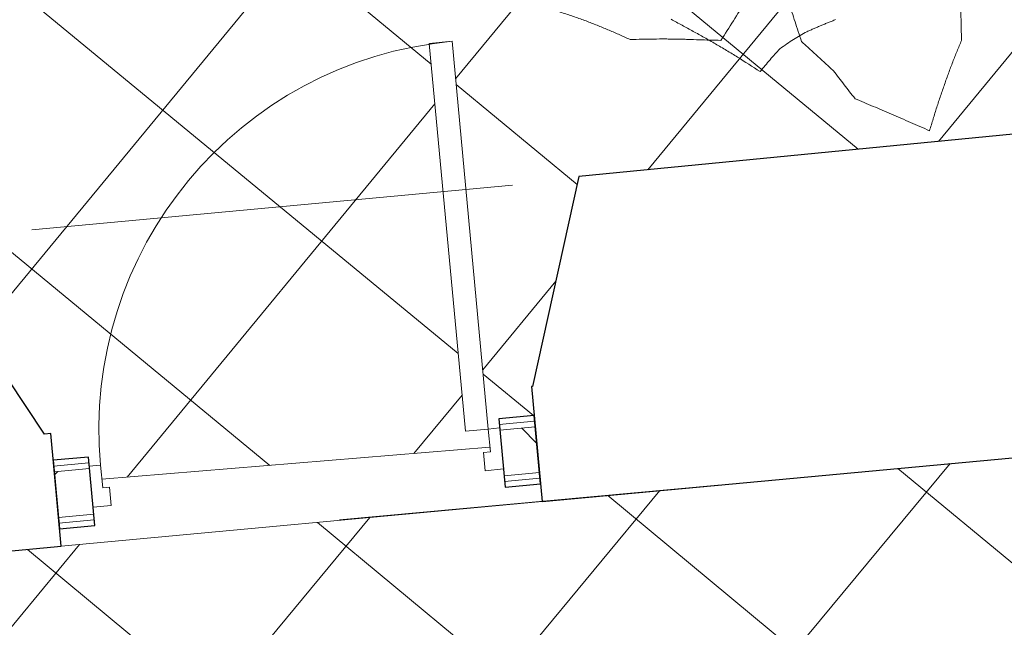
# Model space of a CAD drawing. Header units: millimetres. Extents: x 853417 to 929373, y -433185 to -369260.
# Tile 107 of 228: x 911211 to 913361, y -408606 to -407280. Entities that reach past the tile are written whole.
import ezdxf

# ---------------------------------------------------------------- set-up
doc = ezdxf.new("R2010")
doc.units = ezdxf.units.MM
for name, color, linetype, lineweight in [('I-FURN', 7, 'Continuous', 9), ('KOKO-DOOR', 7, 'Continuous', 9), ('KOKO-FLOR', 7, 'Continuous', 9), ('KOKO-FLOR-PATT', 7, 'Continuous', 9), ('KOKO-WALL', 7, 'Continuous', 9), ('KOKO-WALL-PATT', 7, 'Continuous', 25), ('KOKO_WALL', 7, 'Continuous', 9)]:
    doc.layers.add(name, color=color, linetype=linetype, lineweight=lineweight)

# ---------------------------------------------------------------- blocks, each defined once
blk = doc.blocks.new('Furniture_Interior-Artwork-Decoration_Gotessons_Areca-Palm  - Default-1583015-1 korrus_SA_kunstihanke plaan')
at = {"layer": 'I-FURN'}
for points, knots in [([(-266.6, 544.1), (-269.8, 535.6), (-274.6, 523), (-281.3, 506.4), (-286.4, 494.2), (-291.6, 482), (-297.1, 469.8), (-302.7, 457.8), (-308.3, 446), (-313.9, 434.4), (-319.8, 422.9), (-325.7, 411.5), (-333.6, 396.5), (-343.6, 378.2), (-351.7, 363.8), (-355.9, 356.7)], [0, 0, 0, 0, 0.125, 0.1875, 0.25, 0.3125, 0.375, 0.4375, 0.5, 0.5625, 0.625, 0.6875, 0.75, 0.875, 1, 1, 1, 1]), ([(-355.9, 356.7), (-356.9, 339.2), (-358.6, 313.5), (-361.1, 284.2), (-362.7, 267.5), (-364, 255.2), (-365.4, 243), (-367.3, 226.7), (-369.9, 206.6), (-372.7, 183), (-374.5, 167.3), (-375.4, 159.5)], [0, 0, 0, 0, 0.25, 0.375, 0.4375, 0.5, 0.5625, 0.625, 0.75, 0.875, 1, 1, 1, 1]), ([(-451, 80), (-438.7, 96), (-420.7, 118.8), (-401, 145.3), (-390, 160.5), (-381.9, 171.9), (-373.8, 183.3), (-365.9, 194.9), (-358, 206.4), (-350.3, 218), (-342.7, 229.4), (-332.5, 244.6), (-324.9, 256.1), (-319.7, 263.7)], [0, 0, 0, 0, 0.25, 0.375, 0.4375, 0.5, 0.5625, 0.625, 0.6875, 0.75, 0.8125, 0.875, 1, 1, 1, 1]), ([(-393.6, -15.8), (-378.7, -12.2), (-356.5, -7), (-327.7, -0.6), (-313.6, 2.5), (-306.7, 3.9)], [0, 0, 0, 0, 0.5, 0.75, 1, 1, 1, 1]), ([(-612.5, -276.8), (-608.9, -270.1), (-601.6, -256.8), (-590.8, -237), (-579.9, -217.1), (-569.2, -197.3), (-558.8, -178), (-545.1, -152.5), (-534.9, -133.5), (-528.3, -121)], [0, 0, 0, 0, 0.125, 0.25, 0.375, 0.5, 0.625, 0.75, 1, 1, 1, 1]), ([(-422.3, -364), (-429.7, -360), (-444.7, -352.1), (-463.7, -342.6), (-479.2, -335), (-490.9, -329.4), (-502.8, -323.8), (-514.6, -318.4), (-526.6, -313), (-538.7, -307.6), (-550.9, -302.2), (-567.1, -295.3), (-587.5, -286.9), (-604.1, -280.2), (-612.5, -276.8)], [0, 0, 0, 0, 0.125, 0.25, 0.3125, 0.375, 0.4375, 0.5, 0.5625, 0.625, 0.6875, 0.75, 0.875, 1, 1, 1, 1]), ([(-229, -382), (-236.4, -381.1), (-251.3, -379.3), (-273.9, -376.6), (-297.2, -374.1), (-321.2, -371.7), (-345.6, -369.4), (-379, -366.7), (-404.7, -365), (-422.3, -364)], [0, 0, 0, 0, 0.125, 0.25, 0.375, 0.5, 0.625, 0.75, 1, 1, 1, 1])]:
    blk.add_open_spline(points, degree=3, knots=knots, dxfattribs=at)
for points in [[(-375.4, 159.5), (-362, 148.9), (-335.2, 128.1), (-295.2, 98.7), (-255.6, 72.6), (-230.1, 58.1), (-217.6, 51.8)], [(-405.5, 33), (-408.9, 36.8), (-415.8, 44.5), (-426.9, 56.2), (-438.6, 68.1), (-446.8, 76), (-451, 80)], [(-373.4, -29.5), (-375.5, -24.5), (-379.9, -14.3), (-387.4, 1.1), (-395.8, 16.8), (-402.2, 27.6), (-405.5, 33)], [(-463.6, -79.6), (-457.7, -74.2), (-446, -63.5), (-428.5, -47.5), (-411, -31.6), (-399.4, -21.1), (-393.6, -15.8)], [(-362.8, -61.4), (-363.5, -58.8), (-365.2, -53.5), (-367.7, -45.6), (-370.5, -37.6), (-372.4, -32.2), (-373.4, -29.5)], [(-352.7, -94.2), (-353.4, -91.5), (-355, -86.1), (-357.5, -77.9), (-360.1, -69.6), (-361.9, -64.1), (-362.8, -61.4)], [(-528.3, -121), (-522.8, -117.5), (-512, -110.5), (-495.8, -100.1), (-479.7, -89.8), (-469, -83), (-463.6, -79.6)]]:
    blk.add_open_spline(points, degree=3, dxfattribs=at)
blk = doc.blocks.new('Ol_olev sisesein 14 - SS-01-2509151-1 korrus_SA_kunstihanke plaan')
at = {"layer": 'KOKO-WALL', "lineweight": 25}
for p, q in [((437037.6, 898954), (436831.1, 902326.2)), ((436117.5, 902303.3), (436331, 899057.1)), ((436331, 899057.1), (436786, 898941.4)), ((436786.1, 898938.6), (437037.6, 898954)), ((436786, 898941.4), (436786.1, 898938.6)), ((437102.1, 897901.3), (436855.4, 897886.2)), ((437180.7, 896618.3), (437102.1, 897901.3)), ((436855.4, 897886.2), (436856.3, 897872.7)), ((436856.3, 897872.7), (436733.1, 897796.2))]:
    blk.add_line(p, q, dxfattribs=at)
blk = doc.blocks.new('Door-Void_Open-instanceLOD 1 - 0762 x 2032mm-2045603-1 korrus_SA_kunstihanke plaan')
at = {"layer": 'KOKO-DOOR'}
for p, q in [((527.4, 346.8), (-527.4, 346.8)), ((527.3, -346.8), (-527.3, -346.8))]:
    blk.add_line(p, q, dxfattribs=at)
blk = doc.blocks.new('Door-Void_Open-instanceLOD 1 - 0762 x 2032mm-2045602-1 korrus_SA_kunstihanke plaan')
at = {"layer": 'KOKO-DOOR'}
blk.add_line((415.1, 1995), (-415.1, 1995), dxfattribs=at)
blk = doc.blocks.new('KOKO_Single - 900 x 2100 puitprofiil-4015646-1 korrus_SA_kunstihanke plaan')
at = {"layer": 'KOKO-DOOR'}
for p, q in [((425, 905), (375, 905)), ((375, 905), (375, 55)), ((425, 55), (425, 905)), ((-425, 55), (-450, 55)), ((-425, 5), (-425, 55)), ((375, 55), (425, 55)), ((450, 55), (425, 55)), ((425, 55), (425, 5)), ((-410, 5), (-425, 5)), ((-410, -35), (-410, 5)), ((425, 5), (410, 5)), ((410, 5), (410, -35)), ((-450, -35), (-410, -35)), ((410, -35), (450, -35))]:
    blk.add_line(p, q, dxfattribs=at)
blk.add_arc((425, 55), 850, 90, 180, dxfattribs=at)

msp = doc.modelspace()

# ---------------------------------------------------------------- hatches: boundary and pattern name
at = {"layer": 'KOKO-FLOR-PATT', "true_color": 0x800000}
h = msp.add_hatch(dxfattribs=at)
h.set_pattern_fill('FP_69', color=16, style=0, pattern_type=2)
h.set_pattern_definition([(320.481, (912668.74, -406088.6), (286.35, 347.136), []), (50.481, (912668.74, -406088.6), (-347.136, 286.35), [])])
h.paths.add_polyline_path([(912234, -408173.5), (912184.2, -408178.2), (912105.4, -407331.8), (912155.2, -407327.2), (912233.8, -408171.2)], flags=0)
h.paths.add_polyline_path([(911390.5, -408283.3), (912237.7, -408213.2), (912234, -408173.5), (912258.9, -408171.2), (912259.3, -408151.1), (912334, -408144.1), (912328.2, -408081), (912331, -408080.7), (912432.1, -407622.3), (915670, -407306), (915351.8, -404048.8), (912367.9, -404322.8), (912348.2, -404110.1), (912334.4, -404109.9), (912331.2, -404071.3), (911534, -404137.3), (911535.2, -404177.3), (911523.4, -404178.5), (911543.7, -404398.8), (909640.3, -404574.1), (909956, -407864.2), (910984.6, -407763.7), (911265, -408184.8), (911278.4, -408183.5), (911286.2, -408241.7), (911360.9, -408234.7), (911363.2, -408254.6), (911387.9, -408254.7)], flags=0)
h = msp.add_hatch(dxfattribs=at)
h.set_pattern_fill('FP_70', color=16, style=0, pattern_type=2)
h.set_pattern_definition([(230.321, (913021.4, -409925.1), (346.335, -287.32), []), (320.321, (913021.4, -409925.1), (287.32, 346.335), [])])
h.paths.add_polyline_path([(910335.6, -411820.4), (915667.1, -411289.8), (915388.6, -411313), (915377.9, -411211.7), (915372.4, -411207), (915368.8, -411199.4), (915366.3, -411175.6), (915371.3, -411163.8), (915374.5, -411158.5), (915375.4, -411154.4), (915330.9, -410622), (915324.1, -410612.9), (915315.1, -410588), (915317.2, -410581.4), (915319.5, -410579.6), (915319.5, -410573.2), (915326, -410563), (915279.1, -410019.6), (915272.7, -410014.1), (915269.2, -410006.5), (915266.7, -409982.8), (915271.6, -409970.9), (915275.6, -409964.6), (915275.7, -409961.6), (915244.5, -409597.2), (915238.5, -409588.9), (915229.5, -409564.1), (915231.7, -409557.5), (915234, -409555.7), (915234, -409549.3), (915240.4, -409539), (915179.3, -408823.9), (915172.8, -408818.3), (915169.3, -408810.7), (915166.8, -408787), (915171.7, -408775.1), (915174.9, -408769.8), (915175.8, -408765.8), (915159.2, -408580.5), (915153.6, -408572.5), (915144.6, -408547.6), (915146.8, -408541), (915149.1, -408539.2), (915149.1, -408532.8), (915155.5, -408522.6), (915118.1, -408074.8), (915716, -408024.9), (915715.5, -408018.5), (910021.7, -408548.8), (910308.6, -411539.2)], flags=0)
h.paths.add_polyline_path([(912396.5, -411190.5), (912339.2, -411186.6), (912243.6, -411172.9), (912235.3, -411170), (912229.2, -411164.6), (912224.4, -411155.4), (912211, -411044.6), (912154.1, -410898.1), (912159.4, -410889.2), (912211, -410874.9), (912220.2, -410874), (912201, -410702.2), (912207.5, -410694.3), (912214.5, -410692.2), (912225.5, -410693.9), (912230.8, -410700.4), (912276.3, -410703.3), (912297.8, -410703.3), (912538.2, -410676.7), (912582.3, -410664.7), (912586.1, -410657.2), (912596.6, -410653.3), (912607.5, -410655.1), (912613.1, -410664.7), (912618.2, -410716.9), (912627.6, -410832.5), (912651.7, -410831.2), (912690.2, -410835.2), (912697.8, -410843.5), (912698.3, -410848.1), (912671, -410997.8), (912677.9, -411077.9), (912675.5, -411085.1), (912676.9, -411117.2), (912671, -411123.9), (912651.4, -411133.8), (912594.9, -411155.6), (912544.3, -411171.7), (912487.1, -411184.5), (912426.7, -411190.4)], flags=0)
h.paths.add_polyline_path([(912994.1, -411136.9), (912936.8, -411133), (912841.3, -411119.3), (912832.9, -411116.4), (912826.8, -411111), (912822, -411101.8), (912808.6, -410991), (912751.7, -410844.5), (912757, -410835.6), (912808.6, -410821.3), (912817.8, -410820.4), (912798.6, -410648.6), (912802.1, -410642.4), (912812.1, -410638.6), (912823.1, -410640.4), (912828.4, -410646.8), (912873.9, -410649.7), (912895.4, -410649.7), (913135.8, -410623.1), (913179.9, -410611.1), (913183.7, -410603.6), (913194.2, -410599.7), (913205.1, -410601.5), (913210.7, -410611.1), (913214.8, -410650.4), (913225.2, -410778.9), (913249.3, -410777.6), (913287.8, -410781.6), (913295.4, -410789.9), (913295.9, -410794.6), (913268.6, -410944.2), (913275.5, -411024.3), (913273.1, -411031.5), (913274.5, -411063.6), (913268.6, -411070.3), (913249, -411080.2), (913192.5, -411102), (913141.9, -411118.1), (913084.7, -411130.9), (913023, -411136.8)], flags=0)
h.paths.add_polyline_path([(911680.5, -411099), (911657.7, -411094.4), (911599.9, -411076.3), (911550.2, -411057.4), (911497.5, -411031.9), (911446.5, -410999), (911400.7, -410960.8), (911346.1, -410906.3), (911309.3, -410863.9), (911307.9, -410855.9), (911309.9, -410845.8), (911368.3, -410750.7), (911413.9, -410600.8), (911424.5, -410596.9), (911471.5, -410616.3), (911481.6, -410622.8), (911572.2, -410476.8), (911579.5, -410473.5), (911590.1, -410476.9), (911597.7, -410485), (911597.8, -410493.4), (911631.7, -410524), (911663.7, -410547.1), (911853.3, -410666), (911895.3, -410684), (911902.9, -410680.6), (911913.5, -410684), (911921, -410692.2), (911921.1, -410700.3), (911895.3, -410740.8), (911826.4, -410843.6), (911843.9, -410855.4), (911873.8, -410884.6), (911873.8, -410897.2), (911872.1, -410899.8), (911757.6, -411000), (911712.4, -411067.6), (911706.9, -411071.3), (911688, -411097.2), (911685.7, -411097.8)], flags=0)
h.paths.add_polyline_path([(913781, -410910.6), (913773.3, -410910.2), (913763.2, -410902), (913750.1, -410888), (913740, -410883.7), (913687.6, -410827), (913553.9, -410745.3), (913552.7, -410734.1), (913582.1, -410694.5), (913592, -410685.3), (913473.3, -410561.1), (913473.3, -410550.1), (913477.9, -410543.7), (913487.7, -410538.4), (913496, -410540.3), (913533.9, -410515.3), (913566.8, -410487.7), (913726.8, -410336.1), (913754.7, -410300), (913754.7, -410288.6), (913759.2, -410282.3), (913769.1, -410277.1), (913776.9, -410279.1), (913811.4, -410316.1), (913892.1, -410406.6), (913907.8, -410392.6), (913943.6, -410371), (913954.7, -410373), (913957.9, -410376.4), (914031.8, -410518.1), (914095, -410589.3), (914101.2, -410596.7), (914104.5, -410605.1), (914104.5, -410613.3), (914095, -410631.5), (914037.6, -410716.9), (914013.5, -410747.9), (913972, -410792.1), (913925.6, -410830.1), (913878.5, -410861.1), (913817.7, -410894.4), (913790.6, -410907.6)], flags=0)
h.paths.add_polyline_path([(912113.1, -410619.1), (912031.8, -410608.9), (911952.8, -410587.3), (911877.6, -410554.6), (911807.9, -410511.5), (911745, -410459), (911690.2, -410398), (911644.7, -410329.9), (911609.3, -410256), (911584.8, -410177.8), (911571.7, -410096.9), (911571.7, -410003.2), (911580.4, -409933.7), (911602.1, -409854.6), (911634.8, -409779.5), (911677.8, -409709.8), (911730.4, -409646.8), (911791.3, -409592.1), (911859.4, -409546.6), (911935.6, -409510.5), (912011.5, -409486.7), (912112.9, -409471.7), (913086.4, -409384.4), (913180.2, -409384.4), (913249.7, -409393.1), (913328.7, -409414.8), (913403.9, -409447.5), (913473.6, -409490.5), (913536.5, -409543.1), (913591.3, -409604), (913636.8, -409672.2), (913672.2, -409746.1), (913696.7, -409824.3), (913709.8, -409905.2), (913709.8, -409998.9), (913701.1, -410068.4), (913679.4, -410147.4), (913646.7, -410222.6), (913603.7, -410292.3), (913551, -410355.3), (913490.2, -410410), (913422.1, -410455.5), (913348.1, -410490.9), (913269.9, -410515.4), (913189.1, -410528.5), (912195, -410617.6)], flags=0)
h.paths.add_polyline_path([(911391.9, -410411.3), (911242.5, -410382.2), (911161.3, -410387.8), (911155.2, -410385.7), (911123.1, -410386.7), (911117.1, -410381.8), (911106.8, -410361), (911085.7, -410304.2), (911070.2, -410253.4), (911058.1, -410196.1), (911052.9, -410135.6), (911055, -410076), (911064.7, -409999.5), (911075.6, -409944.4), (911081, -409938.4), (911090.3, -409933.7), (911201.2, -409921.7), (911348.4, -409866.4), (911357.3, -409872), (911370.7, -409921.7), (911371.7, -409932.9), (911543.5, -409915.6), (911549.7, -409918.9), (911553.6, -409929.4), (911551.7, -409940.4), (911545.2, -409945.5), (911541.8, -409991.1), (911543.1, -410030.9), (911565.3, -410253.3), (911576.7, -410297.5), (911584.1, -410301.4), (911587.9, -410311.9), (911586, -410322.8), (911576.7, -410328.2), (911537, -410331.9), (911408.3, -410340.8), (911409.5, -410363.8), (911404.9, -410403.3), (911396.5, -410410.9)], flags=0)
h.paths.add_polyline_path([(913938, -410183), (913928.4, -410177), (913915, -410127.3), (913914, -410116.1), (913742.2, -410133.4), (913736, -410130), (913732.1, -410119.6), (913734, -410108.6), (913740.5, -410103.4), (913743.9, -410057.9), (913743.9, -410033.3), (913720.4, -409795.7), (913709, -409751.5), (913701.6, -409747.6), (913697.8, -409737.1), (913699.7, -409726.1), (913709.8, -409720.6), (913748.7, -409717.1), (913877.4, -409708.2), (913876.2, -409685.2), (913880.8, -409645.7), (913889.2, -409638.1), (913893.8, -409637.7), (914043.2, -409666.8), (914145.4, -409659.7), (914157.2, -409659.7), (914164.4, -409661.9), (914173.4, -409671.3), (914179.5, -409685.5), (914206.8, -409765.8), (914221.5, -409821.2), (914231.1, -409881.1), (914232.7, -409941.1), (914228.4, -409997.3), (914217.5, -410065.7), (914207.8, -410104.6), (914201.3, -410111), (914195.2, -410113), (914169.5, -410116.1), (914161.4, -410120.6), (914078.6, -410129.6), (913942.7, -410182.5)], flags=0)
h.paths.add_polyline_path([(911512.4, -409724.9), (911504.6, -409723), (911470.1, -409686), (911389.4, -409595.5), (911373.7, -409609.5), (911337.9, -409631.1), (911326.8, -409629.1), (911323.6, -409625.6), (911249.7, -409483.9), (911186.5, -409412.7), (911180.3, -409405.4), (911177, -409396.9), (911177, -409388.8), (911186.5, -409370.6), (911233.2, -409299.8), (911268, -409254.2), (911309.5, -409209.9), (911355.9, -409171.9), (911403, -409141), (911463.7, -409107.7), (911500.5, -409091.5), (911508.2, -409091.9), (911518.3, -409100.1), (911531.3, -409114), (911544.2, -409121.3), (911593.9, -409175.1), (911727.6, -409256.8), (911728.8, -409268), (911699.4, -409307.5), (911689.5, -409316.8), (911808.2, -409441), (911808.2, -409452), (911803.6, -409458.4), (911793.8, -409463.6), (911785.5, -409461.7), (911747.6, -409486.8), (911730.4, -409499.7), (911554.7, -409666), (911526.8, -409702.1), (911526.8, -409713.5), (911522.2, -409719.7), (911515.6, -409723.8)], flags=0)
h.paths.add_polyline_path([(913702, -409528.6), (913691.3, -409525.2), (913683.8, -409517), (913683.7, -409508.7), (913649.8, -409478.1), (913633, -409464.7), (913428.1, -409336.1), (913386.2, -409318.1), (913378.6, -409321.5), (913368, -409318.1), (913360.5, -409309.8), (913360.4, -409301.8), (913386.2, -409261.3), (913455.1, -409158.4), (913437.6, -409146.7), (913407.7, -409117.4), (913407.7, -409104.9), (913409.4, -409102.2), (913523.9, -409002), (913569.1, -408934.5), (913574.6, -408930.8), (913593.5, -408904.8), (913601, -408903.1), (913623.7, -408907.7), (913681.6, -408925.8), (913731.2, -408944.7), (913784, -408970.2), (913835, -409003.1), (913880.8, -409041.2), (913935.4, -409095.8), (913972.2, -409138.1), (913973.6, -409146.1), (913971.6, -409156.3), (913913.2, -409251.4), (913867.5, -409401.2), (913857, -409405.2), (913810, -409385.8), (913799.9, -409379.3), (913709.3, -409525.3), (913704, -409527.6)], flags=0)
h.paths.add_polyline_path([(912098.3, -409396.7), (912087.4, -409394.7), (912082.1, -409385.7), (912078.9, -409345.6), (912069.4, -409217), (912049.4, -409217.9), (912009.1, -409212.7), (912001.6, -409204.2), (912001.3, -409199.5), (912032.2, -409050.6), (912027.7, -408966.3), (912026, -408937.9), (912032.2, -408924.9), (912038.2, -408920.3), (912052.5, -408914.5), (912133.1, -408888.1), (912188.7, -408874), (912248.7, -408865.2), (912308.7, -408864.3), (912364.8, -408869.3), (912433.1, -408881), (912472, -408891.2), (912478.2, -408897.8), (912480.2, -408903.9), (912482.1, -408928), (912487.3, -408937.7), (912493.4, -409015.4), (912546.7, -409162.5), (912541, -409171.4), (912492.5, -409184.1), (912479.9, -409185.1), (912495.2, -409356.9), (912491.7, -409363.3), (912479.9, -409367), (912470.3, -409365), (912465.1, -409358.4), (912419.7, -409354.4), (912391.3, -409354.4), (912157.2, -409374.8), (912112.9, -409385.7), (912108.8, -409393.1), (912103.9, -409395.7)], flags=0)
h.paths.add_polyline_path([(912695.9, -409343.1), (912685, -409341.1), (912679.7, -409332.1), (912676.5, -409292), (912669.2, -409163.2), (912647, -409164.3), (912606.7, -409159.1), (912599.2, -409150.6), (912598.9, -409145.9), (912629.8, -408997), (912624.9, -408907.7), (912623.6, -408884.3), (912629.8, -408871.3), (912635.8, -408866.7), (912650.1, -408860.9), (912730.7, -408834.5), (912786.3, -408820.4), (912846.3, -408811.6), (912906.3, -408810.7), (912962.4, -408815.7), (913030.7, -408827.4), (913069.6, -408837.6), (913075.8, -408844.2), (913077.8, -408850.3), (913079.7, -408874.4), (913084.9, -408884.1), (913091, -408961.8), (913144.3, -409108.9), (913138.6, -409117.8), (913086.4, -409130.8), (913077.5, -409131.5), (913092.8, -409303.3), (913086.4, -409311.2), (913077.5, -409313.4), (913067.9, -409311.4), (913062.8, -409304.8), (913017.3, -409300.8), (912988.9, -409300.8), (912754.8, -409321.2), (912710.5, -409332.1), (912706.4, -409339.5), (912701.5, -409342.1)], flags=0)
at = {"layer": 'KOKO-WALL-PATT', "lineweight": 9, "true_color": 0x787878}
h = msp.add_hatch(dxfattribs=at)
h.set_pattern_fill('FP_8', color=8, style=0, pattern_type=2)
h.set_pattern_definition([(45, (463824.66, -1284242.16), (-212.13203, 212.13203), []), (135, (463824.66, -1284242.16), (-212.13203, -212.13203), [])])
h.paths.add_polyline_path([(911295.5, -408366.4), (911372.5, -408359.2), (911363.2, -408259.6), (911286.2, -408266.8)], flags=0)
h.paths.add_polyline_path([(912268.6, -408275.7), (912345.6, -408268.6), (912336.4, -408169), (912259.3, -408176.2)], flags=0)

# ---------------------------------------------------------------- linework, layer by layer
at = {"layer": 'KOKO-FLOR'}
for p, q in [((911390.5, -408283.3), (912237.7, -408213.2)), ((912351.5, -408331.8), (911301.4, -408429.6))]:
    msp.add_line(p, q, dxfattribs=at)
at = {"layer": 'KOKO-WALL', "lineweight": 25}
for p, q in [((912334, -408144.1), (912257, -408151.3)), ((912257, -408151.3), (912270.9, -408300.6)), ((912348, -408293.5), (912334, -408144.1)), ((911360.9, -408234.7), (911283.9, -408241.9)), ((911283.9, -408241.9), (911297.8, -408391.3)), ((911374.8, -408384.1), (911360.9, -408234.7)), ((912270.9, -408300.6), (912348, -408293.5)), ((911297.8, -408391.3), (911374.8, -408384.1))]:
    msp.add_line(p, q, dxfattribs=at)
at = {"layer": 'KOKO-WALL'}
for p, q in [((912335.2, -408156.6), (912258.2, -408163.7)), ((912336.4, -408169), (912259.3, -408176.2)), ((911362.1, -408247.2), (911285, -408254.4)), ((911363.2, -408259.6), (911286.2, -408266.8)), ((912345.6, -408268.6), (912268.6, -408275.7)), ((912346.8, -408281), (912269.8, -408288.2)), ((911372.5, -408359.2), (911295.5, -408366.4)), ((911373.6, -408371.7), (911296.6, -408378.8))]:
    msp.add_line(p, q, dxfattribs=at)

# ---------------------------------------------------------------- block references
at = {"layer": 'I-FURN', "rotation": 95.12458629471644}
msp.add_blockref('Furniture_Interior-Artwork-Decoration_Gotessons_Areca-Palm  - Default-1583015-1 korrus_SA_kunstihanke plaan', (912867.3, -406937), dxfattribs=at)
at = {"layer": 'KOKO-DOOR'}
for name, p, rotation in [('Door-Void_Open-instanceLOD 1 - 0762 x 2032mm-2045602-1 korrus_SA_kunstihanke plaan', (912139.7, -406347.4), 185.2511430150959), ('KOKO_Single - 900 x 2100 puitprofiil-4015646-1 korrus_SA_kunstihanke plaan', (911815.9, -408267.7), 5.320799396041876), ('Door-Void_Open-instanceLOD 1 - 0762 x 2032mm-2045603-1 korrus_SA_kunstihanke plaan', (911794.3, -408035.4), 185.3207993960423)]:
    msp.add_blockref(name, p, dxfattribs=dict(at, rotation=rotation))
at = {"layer": 'KOKO_WALL', "rotation": 271.815909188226}
msp.add_blockref('Ol_olev sisesein 14 - SS-01-2509151-1 korrus_SA_kunstihanke plaan', (0, 0), dxfattribs=at)

doc.saveas('drawing.dxf')
